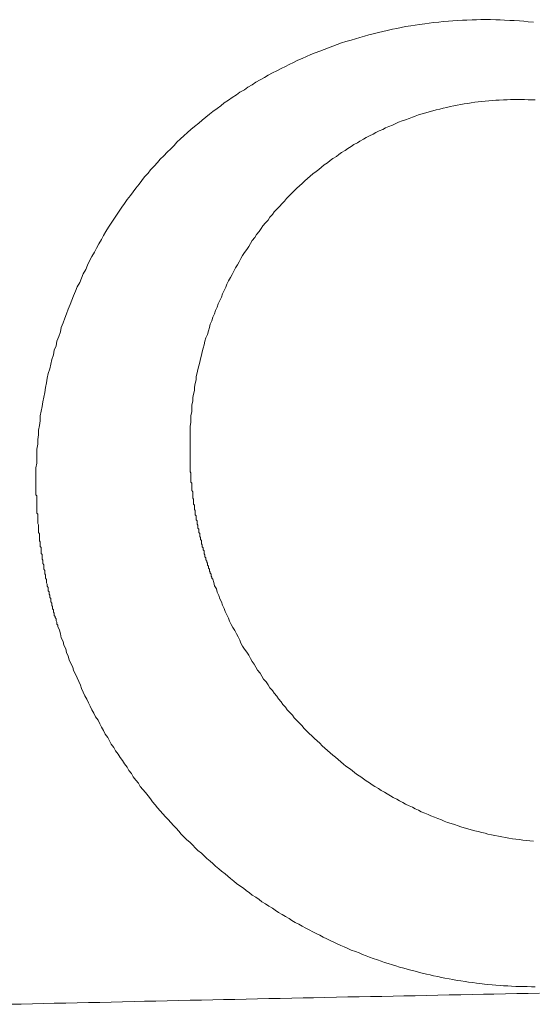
# Model space of a CAD drawing. Header units: millimetres. Extents: x -2274 to 12297, y -16157 to 26321.
# Tile 247 of 256: x -482.707 to -482.122, y -847.789 to -846.666. Entities that reach past the tile are written whole.
import ezdxf

# ---------------------------------------------------------------- set-up
doc = ezdxf.new("R2010")
doc.units = ezdxf.units.MM

msp = doc.modelspace()

# ---------------------------------------------------------------- linework, layer by layer
at = {"color": 253, "lineweight": 13}
for points in [[(-482.6885, -847.193, 0), (-482.6885, -847.1876, 0), (-482.6885, -847.1822, 0), (-482.6885, -847.1769, 0), (-482.6875, -847.1715, 0), (-482.6875, -847.1661, 0), (-482.6875, -847.1607, 0), (-482.6875, -847.1553, 0), (-482.6865, -847.1499, 0), (-482.6865, -847.1445, 0), (-482.6855, -847.1391, 0), (-482.6855, -847.1337, 0), (-482.6845, -847.1284, 0), (-482.6835, -847.123, 0), (-482.6835, -847.1176, 0), (-482.6825, -847.1122, 0), (-482.6815, -847.1068, 0), (-482.6805, -847.1014, 0), (-482.6795, -847.096, 0), (-482.6785, -847.0907, 0), (-482.6775, -847.0853, 0), (-482.6765, -847.0799, 0), (-482.6755, -847.0746, 0), (-482.6745, -847.0693, 0), (-482.6725, -847.0639, 0), (-482.6715, -847.0586, 0), (-482.6705, -847.0533, 0), (-482.6685, -847.048, 0), (-482.6675, -847.0427, 0), (-482.6655, -847.0374, 0), (-482.6645, -847.0322, 0), (-482.6625, -847.0269, 0), (-482.6605, -847.0217, 0), (-482.6595, -847.0165, 0), (-482.6575, -847.0113, 0), (-482.6555, -847.0061, 0), (-482.6535, -847.0009, 0), (-482.6515, -846.9958, 0), (-482.6495, -846.9906, 0), (-482.6475, -846.9855, 0), (-482.6455, -846.9804, 0), (-482.6435, -846.9754, 0), (-482.6415, -846.9703, 0), (-482.6385, -846.9653, 0), (-482.6365, -846.9603, 0), (-482.6345, -846.9553, 0), (-482.6315, -846.9504, 0), (-482.6295, -846.9454, 0), (-482.6275, -846.9405, 0), (-482.6245, -846.9357, 0), (-482.6215, -846.9308, 0), (-482.6195, -846.926, 0), (-482.6165, -846.9212, 0), (-482.6135, -846.9164, 0), (-482.6115, -846.9117, 0), (-482.6085, -846.907, 0), (-482.6055, -846.9023, 0), (-482.6025, -846.8977, 0), (-482.5995, -846.8931, 0), (-482.5965, -846.8885, 0), (-482.5935, -846.884, 0), (-482.5905, -846.8795, 0), (-482.5875, -846.8751, 0), (-482.5845, -846.8706, 0), (-482.5805, -846.8662, 0), (-482.5775, -846.8619, 0), (-482.5745, -846.8576, 0), (-482.5705, -846.8533, 0), (-482.5675, -846.8491, 0), (-482.5645, -846.8449, 0), (-482.5605, -846.8408, 0), (-482.5575, -846.8367, 0), (-482.5535, -846.8326, 0), (-482.5495, -846.8286, 0), (-482.5465, -846.8246, 0), (-482.5425, -846.8207, 0), (-482.5385, -846.8168, 0), (-482.5345, -846.8129, 0), (-482.5305, -846.8091, 0), (-482.5275, -846.8053, 0), (-482.5235, -846.8016, 0), (-482.5195, -846.798, 0), (-482.5155, -846.7943, 0), (-482.5115, -846.7907, 0), (-482.5075, -846.7872, 0), (-482.5025, -846.7837, 0), (-482.4985, -846.7803, 0), (-482.4945, -846.7769, 0), (-482.4905, -846.7735, 0), (-482.4865, -846.7702, 0), (-482.4815, -846.7669, 0), (-482.4775, -846.7637, 0), (-482.4735, -846.7605, 0), (-482.4685, -846.7574, 0), (-482.4645, -846.7544, 0), (-482.4595, -846.7513, 0), (-482.4555, -846.7484, 0), (-482.4505, -846.7454, 0), (-482.4465, -846.7426, 0), (-482.4415, -846.7397, 0), (-482.4375, -846.7369, 0), (-482.4325, -846.7342, 0), (-482.4275, -846.7315, 0), (-482.4235, -846.7289, 0), (-482.4185, -846.7263, 0), (-482.4135, -846.7238, 0), (-482.4085, -846.7213, 0), (-482.4035, -846.7189, 0), (-482.3995, -846.7165, 0), (-482.3945, -846.7142, 0), (-482.3895, -846.7119, 0), (-482.3845, -846.7097, 0), (-482.3795, -846.7075, 0), (-482.3745, -846.7054, 0), (-482.3695, -846.7034, 0), (-482.3645, -846.7014, 0), (-482.3595, -846.6994, 0), (-482.3545, -846.6975, 0), (-482.3495, -846.6957, 0), (-482.3445, -846.6939, 0), (-482.3395, -846.6921, 0), (-482.3345, -846.6904, 0), (-482.3285, -846.6888, 0), (-482.3235, -846.6872, 0), (-482.3185, -846.6857, 0), (-482.3135, -846.6842, 0), (-482.3085, -846.6828, 0), (-482.3035, -846.6815, 0), (-482.2975, -846.6801, 0), (-482.2925, -846.6789, 0), (-482.2875, -846.6777, 0), (-482.2815, -846.6765, 0), (-482.2765, -846.6755, 0), (-482.2715, -846.6744, 0), (-482.2665, -846.6735, 0), (-482.2605, -846.6725, 0), (-482.2555, -846.6717, 0), (-482.2505, -846.6709, 0), (-482.2445, -846.6701, 0), (-482.2395, -846.6694, 0), (-482.2345, -846.6688, 0), (-482.2285, -846.6682, 0), (-482.2235, -846.6677, 0), (-482.2175, -846.6672, 0), (-482.2125, -846.6668, 0), (-482.2075, -846.6664, 0), (-482.2015, -846.6661, 0), (-482.1965, -846.6659, 0), (-482.1905, -846.6657, 0), (-482.1855, -846.6656, 0), (-482.1805, -846.6655, 0), (-482.1745, -846.6655, 0), (-482.1695, -846.6655, 0), (-482.1635, -846.6656, 0), (-482.1585, -846.6658, 0), (-482.1535, -846.666, 0), (-482.1475, -846.6663, 0), (-482.1425, -846.6666, 0), (-482.1365, -846.667, 0), (-482.1315, -846.6674, 0), (-482.1265, -846.6679, 0), (-482.1205, -846.6684, 0)], [(-482.5125, -847.1535, 0), (-482.5125, -847.1495, 0), (-482.5125, -847.1455, 0), (-482.5125, -847.1414, 0), (-482.5125, -847.1373, 0), (-482.5125, -847.1333, 0), (-482.5125, -847.1292, 0), (-482.5115, -847.1252, 0), (-482.5115, -847.1211, 0), (-482.5115, -847.117, 0), (-482.5105, -847.113, 0), (-482.5105, -847.1089, 0), (-482.5105, -847.1048, 0), (-482.5095, -847.1008, 0), (-482.5095, -847.0967, 0), (-482.5085, -847.0927, 0), (-482.5075, -847.0886, 0), (-482.5075, -847.0846, 0), (-482.5065, -847.0805, 0), (-482.5055, -847.0765, 0), (-482.5055, -847.0724, 0), (-482.5045, -847.0684, 0), (-482.5035, -847.0644, 0), (-482.5025, -847.0604, 0), (-482.5015, -847.0563, 0), (-482.5005, -847.0523, 0), (-482.4995, -847.0483, 0), (-482.4985, -847.0444, 0), (-482.4975, -847.0404, 0), (-482.4965, -847.0364, 0), (-482.4955, -847.0324, 0), (-482.4945, -847.0285, 0), (-482.4925, -847.0246, 0), (-482.4915, -847.0206, 0), (-482.4905, -847.0167, 0), (-482.4895, -847.0128, 0), (-482.4875, -847.0089, 0), (-482.4865, -847.005, 0), (-482.4845, -847.0012, 0), (-482.4835, -846.9973, 0), (-482.4815, -846.9935, 0), (-482.4805, -846.9897, 0), (-482.4785, -846.9859, 0), (-482.4765, -846.9821, 0), (-482.4755, -846.9783, 0), (-482.4735, -846.9745, 0), (-482.4715, -846.9708, 0), (-482.4705, -846.9671, 0), (-482.4685, -846.9634, 0), (-482.4665, -846.9597, 0), (-482.4645, -846.9561, 0), (-482.4625, -846.9524, 0), (-482.4605, -846.9488, 0), (-482.4585, -846.9452, 0), (-482.4565, -846.9416, 0), (-482.4545, -846.9381, 0), (-482.4525, -846.9345, 0), (-482.4505, -846.931, 0), (-482.4475, -846.9276, 0), (-482.4455, -846.9241, 0), (-482.4435, -846.9207, 0), (-482.4415, -846.9173, 0), (-482.4385, -846.9139, 0), (-482.4365, -846.9105, 0), (-482.4335, -846.9072, 0), (-482.4315, -846.9039, 0), (-482.4295, -846.9006, 0), (-482.4265, -846.8974, 0), (-482.4235, -846.8941, 0), (-482.4215, -846.891, 0), (-482.4185, -846.8878, 0), (-482.4165, -846.8847, 0), (-482.4135, -846.8816, 0), (-482.4105, -846.8785, 0), (-482.4075, -846.8754, 0), (-482.4045, -846.8724, 0), (-482.4025, -846.8695, 0), (-482.3995, -846.8665, 0), (-482.3965, -846.8636, 0), (-482.3935, -846.8607, 0), (-482.3905, -846.8579, 0), (-482.3875, -846.855, 0), (-482.3845, -846.8523, 0), (-482.3815, -846.8495, 0), (-482.3785, -846.8468, 0), (-482.3755, -846.8441, 0), (-482.3725, -846.8415, 0), (-482.3685, -846.8388, 0), (-482.3655, -846.8363, 0), (-482.3625, -846.8337, 0), (-482.3595, -846.8312, 0), (-482.3555, -846.8287, 0), (-482.3525, -846.8263, 0), (-482.3495, -846.8239, 0), (-482.3455, -846.8215, 0), (-482.3425, -846.8192, 0), (-482.3395, -846.8169, 0), (-482.3355, -846.8147, 0), (-482.3325, -846.8125, 0), (-482.3285, -846.8103, 0), (-482.3255, -846.8081, 0), (-482.3215, -846.8061, 0), (-482.3185, -846.804, 0), (-482.3145, -846.802, 0), (-482.3115, -846.8, 0), (-482.3075, -846.7981, 0), (-482.3035, -846.7962, 0), (-482.3005, -846.7943, 0), (-482.2965, -846.7925, 0), (-482.2925, -846.7908, 0), (-482.2895, -846.789, 0), (-482.2855, -846.7874, 0), (-482.2815, -846.7857, 0), (-482.2775, -846.7841, 0), (-482.2745, -846.7826, 0), (-482.2705, -846.7811, 0), (-482.2665, -846.7796, 0), (-482.2625, -846.7782, 0), (-482.2585, -846.7768, 0), (-482.2555, -846.7755, 0), (-482.2515, -846.7742, 0), (-482.2475, -846.773, 0), (-482.2435, -846.7718, 0), (-482.2395, -846.7706, 0), (-482.2355, -846.7695, 0), (-482.2315, -846.7685, 0), (-482.2275, -846.7675, 0), (-482.2235, -846.7665, 0), (-482.2195, -846.7656, 0), (-482.2155, -846.7647, 0), (-482.2115, -846.7639, 0), (-482.2075, -846.7631, 0), (-482.2035, -846.7623, 0), (-482.1995, -846.7616, 0), (-482.1955, -846.761, 0), (-482.1915, -846.7604, 0), (-482.1875, -846.7598, 0), (-482.1835, -846.7593, 0), (-482.1795, -846.7588, 0), (-482.1755, -846.7584, 0), (-482.1715, -846.758, 0), (-482.1675, -846.7577, 0), (-482.1635, -846.7574, 0), (-482.1595, -846.7572, 0), (-482.1545, -846.7569, 0), (-482.1505, -846.7568, 0), (-482.1465, -846.7567, 0), (-482.1425, -846.7566, 0), (-482.1385, -846.7566, 0), (-482.1345, -846.7566, 0), (-482.1305, -846.7566, 0), (-482.1265, -846.7568, 0), (-482.1225, -846.7569, 0), (-482.1185, -846.7571, 0)], [(-482.4865, -847.3036, 0), (-482.4875, -847.3025, 0), (-482.4875, -847.3014, 0), (-482.4885, -847.3002, 0), (-482.4885, -847.2991, 0), (-482.4885, -847.2979, 0), (-482.4895, -847.2968, 0), (-482.4895, -847.2957, 0), (-482.4905, -847.2945, 0), (-482.4905, -847.2934, 0), (-482.4905, -847.2922, 0), (-482.4915, -847.2911, 0), (-482.4915, -847.29, 0), (-482.4915, -847.2888, 0), (-482.4925, -847.2877, 0), (-482.4925, -847.2865, 0), (-482.4925, -847.2854, 0), (-482.4935, -847.2842, 0), (-482.4935, -847.2831, 0), (-482.4945, -847.2819, 0), (-482.4945, -847.2807, 0), (-482.4945, -847.2796, 0), (-482.4955, -847.2784, 0), (-482.4955, -847.2773, 0), (-482.4955, -847.2761, 0), (-482.4965, -847.275, 0), (-482.4965, -847.2738, 0), (-482.4965, -847.2726, 0), (-482.4965, -847.2715, 0), (-482.4975, -847.2703, 0), (-482.4975, -847.2691, 0), (-482.4975, -847.268, 0), (-482.4985, -847.2668, 0), (-482.4985, -847.2656, 0), (-482.4985, -847.2645, 0), (-482.4995, -847.2633, 0), (-482.4995, -847.2621, 0), (-482.4995, -847.261, 0), (-482.4995, -847.2598, 0), (-482.5005, -847.2586, 0), (-482.5005, -847.2575, 0), (-482.5005, -847.2563, 0), (-482.5015, -847.2551, 0), (-482.5015, -847.2539, 0), (-482.5015, -847.2527, 0), (-482.5015, -847.2516, 0), (-482.5025, -847.2504, 0), (-482.5025, -847.2492, 0), (-482.5025, -847.248, 0), (-482.5025, -847.2469, 0), (-482.5035, -847.2457, 0), (-482.5035, -847.2445, 0), (-482.5035, -847.2433, 0), (-482.5035, -847.2421, 0), (-482.5045, -847.2409, 0), (-482.5045, -847.2398, 0), (-482.5045, -847.2386, 0), (-482.5045, -847.2374, 0), (-482.5055, -847.2362, 0), (-482.5055, -847.235, 0), (-482.5055, -847.2338, 0), (-482.5055, -847.2326, 0), (-482.5055, -847.2314, 0), (-482.5065, -847.2303, 0), (-482.5065, -847.2291, 0), (-482.5065, -847.2279, 0), (-482.5065, -847.2267, 0), (-482.5065, -847.2255, 0), (-482.5075, -847.2243, 0), (-482.5075, -847.2231, 0), (-482.5075, -847.2219, 0), (-482.5075, -847.2207, 0), (-482.5075, -847.2195, 0), (-482.5085, -847.2183, 0), (-482.5085, -847.2171, 0), (-482.5085, -847.2159, 0), (-482.5085, -847.2147, 0), (-482.5085, -847.2136, 0), (-482.5085, -847.2124, 0), (-482.5095, -847.2112, 0), (-482.5095, -847.21, 0), (-482.5095, -847.2088, 0), (-482.5095, -847.2076, 0), (-482.5095, -847.2064, 0), (-482.5095, -847.2052, 0), (-482.5095, -847.204, 0), (-482.5105, -847.2028, 0), (-482.5105, -847.2016, 0), (-482.5105, -847.2004, 0), (-482.5105, -847.1992, 0), (-482.5105, -847.198, 0), (-482.5105, -847.1968, 0), (-482.5105, -847.1956, 0), (-482.5105, -847.1944, 0), (-482.5115, -847.1932, 0), (-482.5115, -847.192, 0), (-482.5115, -847.1908, 0), (-482.5115, -847.1896, 0), (-482.5115, -847.1884, 0), (-482.5115, -847.1872, 0), (-482.5115, -847.186, 0), (-482.5115, -847.1848, 0), (-482.5115, -847.1836, 0), (-482.5115, -847.1824, 0), (-482.5125, -847.1812, 0), (-482.5125, -847.18, 0), (-482.5125, -847.1788, 0), (-482.5125, -847.1776, 0), (-482.5125, -847.1764, 0), (-482.5125, -847.1752, 0), (-482.5125, -847.174, 0), (-482.5125, -847.1728, 0), (-482.5125, -847.1716, 0), (-482.5125, -847.1704, 0), (-482.5125, -847.1691, 0), (-482.5125, -847.1679, 0), (-482.5125, -847.1667, 0), (-482.5125, -847.1655, 0), (-482.5125, -847.1643, 0), (-482.5125, -847.1631, 0), (-482.5125, -847.1619, 0), (-482.5125, -847.1607, 0), (-482.5125, -847.1595, 0), (-482.5125, -847.1583, 0), (-482.5125, -847.1571, 0), (-482.5125, -847.1559, 0), (-482.5125, -847.1547, 0), (-482.5125, -847.1535, 0)], [(-482.6635, -847.3577, 0), (-482.6635, -847.3564, 0), (-482.6645, -847.3552, 0), (-482.6645, -847.3539, 0), (-482.6645, -847.3527, 0), (-482.6655, -847.3514, 0), (-482.6655, -847.3501, 0), (-482.6655, -847.3489, 0), (-482.6665, -847.3476, 0), (-482.6665, -847.3464, 0), (-482.6675, -847.3451, 0), (-482.6675, -847.3438, 0), (-482.6675, -847.3426, 0), (-482.6685, -847.3413, 0), (-482.6685, -847.34, 0), (-482.6685, -847.3388, 0), (-482.6695, -847.3375, 0), (-482.6695, -847.3362, 0), (-482.6695, -847.3349, 0), (-482.6705, -847.3337, 0), (-482.6705, -847.3324, 0), (-482.6705, -847.3311, 0), (-482.6715, -847.3298, 0), (-482.6715, -847.3286, 0), (-482.6715, -847.3273, 0), (-482.6715, -847.326, 0), (-482.6725, -847.3247, 0), (-482.6725, -847.3234, 0), (-482.6725, -847.3222, 0), (-482.6735, -847.3209, 0), (-482.6735, -847.3196, 0), (-482.6735, -847.3183, 0), (-482.6745, -847.317, 0), (-482.6745, -847.3157, 0), (-482.6745, -847.3145, 0), (-482.6745, -847.3132, 0), (-482.6755, -847.3119, 0), (-482.6755, -847.3106, 0), (-482.6755, -847.3093, 0), (-482.6765, -847.308, 0), (-482.6765, -847.3067, 0), (-482.6765, -847.3054, 0), (-482.6765, -847.3041, 0), (-482.6775, -847.3028, 0), (-482.6775, -847.3016, 0), (-482.6775, -847.3003, 0), (-482.6775, -847.299, 0), (-482.6785, -847.2977, 0), (-482.6785, -847.2964, 0), (-482.6785, -847.2951, 0), (-482.6785, -847.2938, 0), (-482.6795, -847.2925, 0), (-482.6795, -847.2912, 0), (-482.6795, -847.2899, 0), (-482.6795, -847.2886, 0), (-482.6795, -847.2873, 0), (-482.6805, -847.286, 0), (-482.6805, -847.2847, 0), (-482.6805, -847.2834, 0), (-482.6805, -847.2821, 0), (-482.6815, -847.2808, 0), (-482.6815, -847.2795, 0), (-482.6815, -847.2782, 0), (-482.6815, -847.2769, 0), (-482.6815, -847.2756, 0), (-482.6825, -847.2743, 0), (-482.6825, -847.273, 0), (-482.6825, -847.2717, 0), (-482.6825, -847.2704, 0), (-482.6825, -847.2691, 0), (-482.6825, -847.2677, 0), (-482.6835, -847.2664, 0), (-482.6835, -847.2651, 0), (-482.6835, -847.2638, 0), (-482.6835, -847.2625, 0), (-482.6835, -847.2612, 0), (-482.6845, -847.2599, 0), (-482.6845, -847.2586, 0), (-482.6845, -847.2573, 0), (-482.6845, -847.256, 0), (-482.6845, -847.2547, 0), (-482.6845, -847.2534, 0), (-482.6845, -847.252, 0), (-482.6855, -847.2507, 0), (-482.6855, -847.2494, 0), (-482.6855, -847.2481, 0), (-482.6855, -847.2468, 0), (-482.6855, -847.2455, 0), (-482.6855, -847.2442, 0), (-482.6855, -847.2429, 0), (-482.6855, -847.2416, 0), (-482.6865, -847.2402, 0), (-482.6865, -847.2389, 0), (-482.6865, -847.2376, 0), (-482.6865, -847.2363, 0), (-482.6865, -847.235, 0), (-482.6865, -847.2337, 0), (-482.6865, -847.2324, 0), (-482.6865, -847.2311, 0), (-482.6865, -847.2297, 0), (-482.6875, -847.2284, 0), (-482.6875, -847.2271, 0), (-482.6875, -847.2258, 0), (-482.6875, -847.2245, 0), (-482.6875, -847.2232, 0), (-482.6875, -847.2219, 0), (-482.6875, -847.2205, 0), (-482.6875, -847.2192, 0), (-482.6875, -847.2179, 0), (-482.6875, -847.2166, 0), (-482.6875, -847.2153, 0), (-482.6875, -847.214, 0), (-482.6875, -847.2127, 0), (-482.6875, -847.2114, 0), (-482.6875, -847.21, 0), (-482.6875, -847.2087, 0), (-482.6885, -847.2074, 0), (-482.6885, -847.2061, 0), (-482.6885, -847.2048, 0), (-482.6885, -847.2035, 0), (-482.6885, -847.2022, 0), (-482.6885, -847.2008, 0), (-482.6885, -847.1995, 0), (-482.6885, -847.1982, 0), (-482.6885, -847.1969, 0), (-482.6885, -847.1956, 0), (-482.6885, -847.1943, 0), (-482.6885, -847.193, 0)], [(-482.1205, -847.6026, 0), (-482.1245, -847.6022, 0), (-482.1285, -847.6018, 0), (-482.1325, -847.6014, 0), (-482.1365, -847.6009, 0), (-482.1405, -847.6004, 0), (-482.1445, -847.5998, 0), (-482.1485, -847.5992, 0), (-482.1525, -847.5985, 0), (-482.1565, -847.5978, 0), (-482.1605, -847.5971, 0), (-482.1645, -847.5963, 0), (-482.1685, -847.5955, 0), (-482.1725, -847.5946, 0), (-482.1755, -847.5937, 0), (-482.1795, -847.5928, 0), (-482.1835, -847.5918, 0), (-482.1875, -847.5908, 0), (-482.1915, -847.5897, 0), (-482.1955, -847.5886, 0), (-482.1995, -847.5875, 0), (-482.2035, -847.5863, 0), (-482.2065, -847.5851, 0), (-482.2105, -847.5838, 0), (-482.2145, -847.5825, 0), (-482.2185, -847.5812, 0), (-482.2225, -847.5798, 0), (-482.2255, -847.5784, 0), (-482.2295, -847.5769, 0), (-482.2335, -847.5754, 0), (-482.2375, -847.5739, 0), (-482.2405, -847.5723, 0), (-482.2445, -847.5707, 0), (-482.2485, -847.5691, 0), (-482.2515, -847.5674, 0), (-482.2555, -847.5657, 0), (-482.2585, -847.564, 0), (-482.2625, -847.5622, 0), (-482.2665, -847.5604, 0), (-482.2695, -847.5585, 0), (-482.2735, -847.5567, 0), (-482.2765, -847.5547, 0), (-482.2805, -847.5528, 0), (-482.2835, -847.5508, 0), (-482.2875, -847.5488, 0), (-482.2905, -847.5467, 0), (-482.2945, -847.5447, 0), (-482.2975, -847.5425, 0), (-482.3015, -847.5404, 0), (-482.3045, -847.5382, 0), (-482.3075, -847.536, 0), (-482.3115, -847.5337, 0), (-482.3145, -847.5315, 0), (-482.3175, -847.5292, 0), (-482.3215, -847.5268, 0), (-482.3245, -847.5245, 0), (-482.3275, -847.5221, 0), (-482.3305, -847.5196, 0), (-482.3345, -847.5172, 0), (-482.3375, -847.5147, 0), (-482.3405, -847.5121, 0), (-482.3435, -847.5096, 0), (-482.3465, -847.507, 0), (-482.3495, -847.5044, 0), (-482.3525, -847.5018, 0), (-482.3555, -847.4991, 0), (-482.3585, -847.4964, 0), (-482.3615, -847.4937, 0), (-482.3645, -847.491, 0), (-482.3675, -847.4882, 0), (-482.3705, -847.4854, 0), (-482.3735, -847.4826, 0), (-482.3765, -847.4797, 0), (-482.3795, -847.4768, 0), (-482.3825, -847.4739, 0), (-482.3845, -847.471, 0), (-482.3875, -847.468, 0), (-482.3905, -847.4651, 0), (-482.3935, -847.4621, 0), (-482.3955, -847.459, 0), (-482.3985, -847.456, 0), (-482.4015, -847.4529, 0), (-482.4035, -847.4498, 0), (-482.4065, -847.4467, 0), (-482.4085, -847.4436, 0), (-482.4115, -847.4404, 0), (-482.4135, -847.4372, 0), (-482.4165, -847.434, 0), (-482.4185, -847.4308, 0), (-482.4215, -847.4276, 0), (-482.4235, -847.4243, 0), (-482.4255, -847.421, 0), (-482.4285, -847.4177, 0), (-482.4305, -847.4144, 0), (-482.4325, -847.4111, 0), (-482.4355, -847.4077, 0), (-482.4375, -847.4043, 0), (-482.4395, -847.4009, 0), (-482.4415, -847.3975, 0), (-482.4435, -847.3941, 0), (-482.4455, -847.3906, 0), (-482.4475, -847.3872, 0), (-482.4505, -847.3837, 0), (-482.4525, -847.3802, 0), (-482.4545, -847.3767, 0), (-482.4555, -847.3732, 0), (-482.4575, -847.3696, 0), (-482.4595, -847.3661, 0), (-482.4615, -847.3625, 0), (-482.4635, -847.3589, 0), (-482.4655, -847.3553, 0), (-482.4675, -847.3517, 0), (-482.4685, -847.3481, 0), (-482.4705, -847.3444, 0), (-482.4725, -847.3408, 0), (-482.4735, -847.3371, 0), (-482.4755, -847.3335, 0), (-482.4765, -847.3298, 0), (-482.4785, -847.3261, 0), (-482.4795, -847.3224, 0), (-482.4815, -847.3186, 0), (-482.4825, -847.3149, 0), (-482.4845, -847.3112, 0), (-482.4855, -847.3074, 0), (-482.4865, -847.3037, 0)], [(-482.6635, -847.3578, 0), (-482.6615, -847.362, 0), (-482.6605, -847.3663, 0), (-482.6595, -847.3705, 0), (-482.6575, -847.3747, 0), (-482.6565, -847.3789, 0), (-482.6545, -847.3831, 0), (-482.6535, -847.3873, 0), (-482.6515, -847.3915, 0), (-482.6505, -847.3957, 0), (-482.6485, -847.3998, 0), (-482.6465, -847.404, 0), (-482.6455, -847.4081, 0), (-482.6435, -847.4122, 0), (-482.6415, -847.4164, 0), (-482.6395, -847.4205, 0), (-482.6375, -847.4246, 0), (-482.6365, -847.4286, 0), (-482.6345, -847.4327, 0), (-482.6325, -847.4368, 0), (-482.6305, -847.4408, 0), (-482.6285, -847.4448, 0), (-482.6265, -847.4488, 0), (-482.6245, -847.4528, 0), (-482.6225, -847.4568, 0), (-482.6205, -847.4608, 0), (-482.6175, -847.4647, 0), (-482.6155, -847.4687, 0), (-482.6135, -847.4726, 0), (-482.6115, -847.4765, 0), (-482.6095, -847.4804, 0), (-482.6065, -847.4842, 0), (-482.6045, -847.4881, 0), (-482.6025, -847.4919, 0), (-482.5995, -847.4957, 0), (-482.5975, -847.4995, 0), (-482.5945, -847.5033, 0), (-482.5925, -847.5071, 0), (-482.5895, -847.5108, 0), (-482.5875, -847.5146, 0), (-482.5845, -847.5183, 0), (-482.5825, -847.522, 0), (-482.5795, -847.5256, 0), (-482.5775, -847.5293, 0), (-482.5745, -847.5329, 0), (-482.5715, -847.5365, 0), (-482.5695, -847.5401, 0), (-482.5665, -847.5437, 0), (-482.5635, -847.5472, 0), (-482.5605, -847.5508, 0), (-482.5575, -847.5543, 0), (-482.5555, -847.5577, 0), (-482.5525, -847.5612, 0), (-482.5495, -847.5646, 0), (-482.5465, -847.568, 0), (-482.5435, -847.5714, 0), (-482.5405, -847.5748, 0), (-482.5375, -847.5781, 0), (-482.5345, -847.5815, 0), (-482.5315, -847.5847, 0), (-482.5285, -847.588, 0), (-482.5255, -847.5913, 0), (-482.5225, -847.5945, 0), (-482.5195, -847.5977, 0), (-482.5165, -847.6008, 0), (-482.5125, -847.604, 0), (-482.5095, -847.6071, 0), (-482.5065, -847.6102, 0), (-482.5035, -847.6133, 0), (-482.4995, -847.6163, 0), (-482.4965, -847.6193, 0), (-482.4935, -847.6223, 0), (-482.4895, -847.6253, 0), (-482.4865, -847.6282, 0), (-482.4835, -847.6312, 0), (-482.4795, -847.6341, 0), (-482.4765, -847.6369, 0), (-482.4725, -847.6398, 0), (-482.4695, -847.6426, 0), (-482.4665, -847.6453, 0), (-482.4625, -847.6481, 0), (-482.4595, -847.6508, 0), (-482.4555, -847.6535, 0), (-482.4515, -847.6562, 0), (-482.4485, -847.6589, 0), (-482.4445, -847.6615, 0), (-482.4415, -847.6641, 0), (-482.4375, -847.6667, 0), (-482.4335, -847.6692, 0), (-482.4305, -847.6717, 0), (-482.4265, -847.6742, 0), (-482.4225, -847.6767, 0), (-482.4185, -847.6791, 0), (-482.4155, -847.6815, 0), (-482.4115, -847.6839, 0), (-482.4075, -847.6862, 0), (-482.4035, -847.6885, 0), (-482.3995, -847.6908, 0), (-482.3965, -847.6931, 0), (-482.3925, -847.6953, 0), (-482.3885, -847.6975, 0), (-482.3845, -847.6996, 0), (-482.3805, -847.7018, 0), (-482.3765, -847.7039, 0), (-482.3725, -847.706, 0), (-482.3685, -847.708, 0), (-482.3645, -847.71, 0), (-482.3605, -847.712, 0), (-482.3565, -847.714, 0), (-482.3525, -847.7159, 0), (-482.3485, -847.7178, 0), (-482.3445, -847.7196, 0), (-482.3405, -847.7215, 0), (-482.3365, -847.7233, 0), (-482.3325, -847.725, 0), (-482.3285, -847.7268, 0), (-482.3235, -847.7285, 0), (-482.3195, -847.7301, 0), (-482.3155, -847.7318, 0), (-482.3115, -847.7334, 0), (-482.3075, -847.7349, 0), (-482.3035, -847.7365, 0), (-482.2985, -847.738, 0), (-482.2945, -847.7394, 0), (-482.2905, -847.7409, 0), (-482.2865, -847.7423, 0), (-482.2815, -847.7436, 0), (-482.2775, -847.7449, 0), (-482.2735, -847.7462, 0), (-482.2685, -847.7475, 0), (-482.2645, -847.7487, 0), (-482.2605, -847.7499, 0), (-482.2555, -847.7511, 0), (-482.2515, -847.7522, 0), (-482.2475, -847.7533, 0), (-482.2425, -847.7543, 0), (-482.2385, -847.7553, 0), (-482.2345, -847.7563, 0), (-482.2295, -847.7572, 0), (-482.2255, -847.7581, 0), (-482.2215, -847.759, 0), (-482.2165, -847.7598, 0), (-482.2125, -847.7606, 0), (-482.2075, -847.7614, 0), (-482.2035, -847.7621, 0), (-482.1985, -847.7628, 0), (-482.1945, -847.7634, 0), (-482.1895, -847.764, 0), (-482.1855, -847.7646, 0), (-482.1815, -847.7651, 0), (-482.1765, -847.7656, 0), (-482.1725, -847.7661, 0), (-482.1675, -847.7665, 0), (-482.1635, -847.7669, 0), (-482.1585, -847.7672, 0), (-482.1545, -847.7676, 0), (-482.1495, -847.7678, 0), (-482.1455, -847.7681, 0), (-482.1405, -847.7683, 0), (-482.1365, -847.7684, 0), (-482.1315, -847.7686, 0), (-482.1275, -847.7686, 0), (-482.1225, -847.7687, 0), (-482.1185, -847.7687, 0)], [(-482.1135, -847.7761, 0), (-482.1265, -847.7764, 0), (-482.1395, -847.7766, 0), (-482.1525, -847.7768, 0), (-482.1655, -847.7771, 0), (-482.1775, -847.7773, 0), (-482.1905, -847.7776, 0), (-482.2035, -847.7779, 0), (-482.2165, -847.7781, 0), (-482.2295, -847.7784, 0), (-482.2425, -847.7786, 0), (-482.2555, -847.7789, 0), (-482.2685, -847.7791, 0), (-482.2805, -847.7794, 0), (-482.2935, -847.7797, 0), (-482.3065, -847.7799, 0), (-482.3195, -847.7802, 0), (-482.3325, -847.7804, 0), (-482.3455, -847.7807, 0), (-482.3585, -847.781, 0), (-482.3715, -847.7812, 0), (-482.3835, -847.7815, 0), (-482.3965, -847.7818, 0), (-482.4095, -847.782, 0), (-482.4225, -847.7823, 0), (-482.4355, -847.7826, 0), (-482.4485, -847.7829, 0), (-482.4615, -847.7831, 0), (-482.4745, -847.7834, 0), (-482.4865, -847.7837, 0), (-482.4995, -847.784, 0), (-482.5125, -847.7842, 0), (-482.5255, -847.7845, 0), (-482.5385, -847.7848, 0), (-482.5515, -847.7851, 0), (-482.5645, -847.7853, 0), (-482.5765, -847.7856, 0), (-482.5895, -847.7859, 0), (-482.6025, -847.7862, 0), (-482.6155, -847.7865, 0), (-482.6285, -847.7867, 0), (-482.6415, -847.787, 0), (-482.6545, -847.7873, 0), (-482.6675, -847.7876, 0), (-482.6795, -847.7879, 0), (-482.6925, -847.7882, 0), (-482.7055, -847.7884, 0), (-482.7185, -847.7887, 0)]]:
    msp.add_polyline3d(points, dxfattribs=at)

doc.saveas('drawing.dxf')
